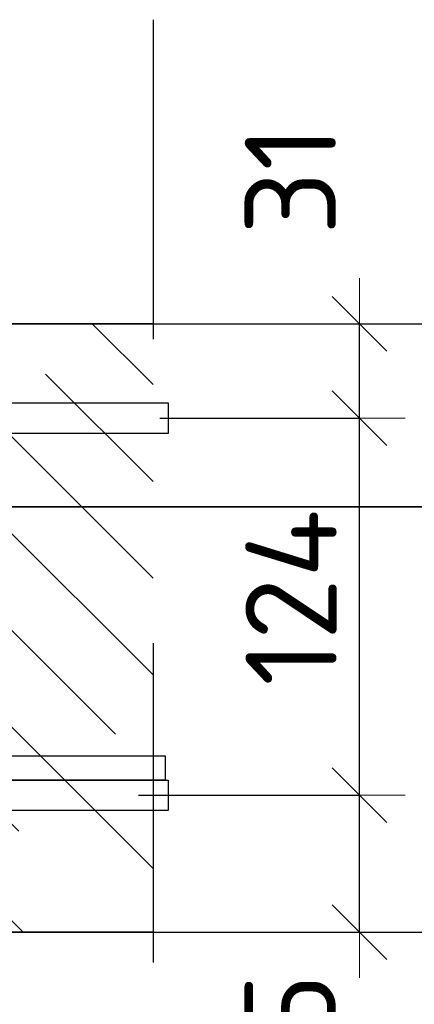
# Model space of a CAD drawing. Header units: metres. Extents: x -38 to 114, y -15 to 21.
# Tile 199 of 244: x 72.712 to 72.842, y 8.308 to 8.632. Entities that reach past the tile are written whole.
import ezdxf

# ---------------------------------------------------------------- set-up
doc = ezdxf.new("R2010")
doc.units = ezdxf.units.M
doc.header["$PDMODE"] = 65
doc.linetypes.add('______4', pattern=[0.135, 0.105, -0.03])
for name, color, linetype, lineweight in [('XR$3$Арм. стержнями верхней зоны', 180, 'Continuous', 35), ('XR$3$Арм. стержнями нижней зоны', 180, 'Continuous', 35), ('XR$3$Размерная линия (1)', 7, 'Continuous', 13), ('XR$3$Размерная линия_ общее', 7, 'Continuous', 13), ('XR$4$Арм. стержнями верхней зоны', 180, 'Continuous', 35), ('XR$4$Арм. стержнями нижней зоны', 180, 'Continuous', 35), ('XR$4$Размерная линия (1)', 7, 'Continuous', 13), ('XR$4$Размерная линия_ общее', 7, 'Continuous', 13), ('XR$6$Арм. стержнями верхней зоны', 180, 'Continuous', 35), ('XR$6$Арм. стержнями нижней зоны', 180, 'Continuous', 35), ('XR$6$Размерная линия (1)', 7, 'Continuous', 13), ('XR$6$Размерная линия_ общее', 7, 'Continuous', 13)]:
    doc.layers.add(name, color=color, linetype=linetype, lineweight=lineweight)
for name, color, linetype, lineweight, true_color in [('XR$3$Арм.стержн. Фиксатор', 7, 'Continuous', 35, 0x501e0f), ('XR$4$Арм.стержн. Фиксатор', 7, 'Continuous', 35, 0x501e0f), ('XR$6$Арм.стержн. Фиксатор', 7, 'Continuous', 35, 0x501e0f)]:
    doc.layers.add(name, color=color, linetype=linetype, lineweight=lineweight, true_color=true_color)
doc.styles.add('ISOCPEUR', font='txt')
doc.dimstyles.new('DIMSTYLE_12', dxfattribs={"dimtxt": 0.03, "dimasz": 0.03, "dimexe": 0, "dimexo": 0, "dimgap": 0.015, "dimtad": 2, "dimdec": 0, "dimlfac": 1000, "dimrnd": 1, "dimzin": 12, "dimdsep": 46, "dimtxsty": 'ISOCPEUR', "dimblk1": 'ALL_ML_STRICH', "dimblk2": 'ALL_ML_STRICH', "dimsah": 1, "dimcen": 0, "dimclrd": 7, "dimclre": 256, "dimclrt": 7, "dimadec": 0, "dimazin": 0, "dimtfac": 1, "dimtdec": 0, "dimtix": 1, "dimtmove": 2, "dimatfit": 3, "dimfxl": 0, "dimtzin": 0, "dimlwd": 0, "dimlwe": -3, "dimarcsym": 0})
doc.dimstyles.new('DIMSTYLE_14', dxfattribs={"dimtxt": 0.03, "dimasz": 0.03, "dimexe": 0, "dimexo": 0, "dimgap": 0.015, "dimtad": 2, "dimdec": 0, "dimlfac": 1000, "dimrnd": 1, "dimzin": 12, "dimdsep": 46, "dimtxsty": 'ISOCPEUR', "dimblk1": 'ALL_ML_STRICH', "dimblk2": 'ALL_ML_STRICH', "dimsah": 1, "dimcen": 0, "dimclrd": 7, "dimclre": 256, "dimclrt": 7, "dimadec": 0, "dimazin": 0, "dimtfac": 1, "dimtdec": 0, "dimtix": 1, "dimtmove": 2, "dimatfit": 3, "dimfxl": 0, "dimtvp": 1.2, "dimtzin": 0, "dimlwd": 0, "dimlwe": -3, "dimarcsym": 0})
doc.dimstyles.new('DIMSTYLE_8', dxfattribs={"dimtxt": 0.033, "dimasz": 0.0375, "dimexe": 0, "dimexo": 0, "dimgap": 0.0165, "dimtad": 2, "dimdec": 0, "dimlfac": 1000, "dimrnd": 1, "dimzin": 12, "dimdsep": 46, "dimtxsty": 'ISOCPEUR', "dimblk1": 'ALL_ML_STRICH', "dimblk2": 'ALL_ML_STRICH', "dimsah": 1, "dimcen": 0, "dimclrd": 7, "dimclre": 256, "dimclrt": 7, "dimadec": 0, "dimazin": 0, "dimtfac": 1, "dimtdec": 0, "dimtix": 1, "dimtmove": 2, "dimatfit": 3, "dimfxl": 0, "dimtzin": 0, "dimlwd": 0, "dimlwe": -3, "dimarcsym": 0})
pattern_1 = [(135, (0, 0), (-0.031819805, -0.031819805), [0.4, -0.05, 0, -0.05]), (135, (-0.01591, -0.01591), (-0.031819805, -0.031819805), [0.8, -0.1, 0.1, -0.1])]

# ---------------------------------------------------------------- blocks, each defined once
blk = doc.blocks.new('ALL_ML_STRICH')
at = {"color": 0, "linetype": 'ByBlock', "lineweight": -2}
for p, q in [((0, -0.5), (0, 0.5)), ((-0.3, -0.3), (0.3, 0.3)), ((-1, 0), (0.5, 0))]:
    blk.add_line(p, q, dxfattribs=at)
blk = doc.blocks.new('*D137')
at = {"layer": 'DEFPOINTS', "color": 7, "linetype": 'Continuous', "lineweight": 13, "transparency": 33554687}
for p in [(72.7273, 8.53188), (72.7273, 8.33188), (72.89884, 8.33188)]:
    blk.add_point(p, dxfattribs=at)
at = {"layer": 'XR$3$Размерная линия_ общее', "color": 253, "linetype": 'Continuous', "lineweight": -2, "true_color": 0xa0a0a0, "transparency": 33554687}
for p, q in [((72.7473, 8.53188), (72.89884, 8.53188)), ((72.7473, 8.33188), (72.89884, 8.33188))]:
    blk.add_line(p, q, dxfattribs=at)
at = {"layer": 'XR$3$Размерная линия_ общее', "color": 7, "linetype": 'Continuous', "lineweight": -2, "transparency": 33554687}
blk.add_line((72.89884, 8.33188), (72.89884, 8.53188), dxfattribs=at)
at = {"layer": 'XR$3$Размерная линия_ общее', "color": 7, "linetype": 'Continuous', "lineweight": 13, "transparency": 33554687, "xscale": 0.0375, "yscale": 0.0375, "zscale": 0.0375}
for p, rotation in [((72.89884, 8.53188), 90), ((72.89884, 8.33188), 270)]:
    blk.add_blockref('ALL_ML_STRICH', p, dxfattribs=dict(at, rotation=rotation))
at = {"layer": 'XR$3$Размерная линия_ общее', "color": 7, "linetype": 'Continuous', "lineweight": 13, "transparency": 33554687, "insert": (72.87484, 8.43353), "char_height": 0.033, "width": 0.099, "attachment_point": 5, "rotation": 90, "style": 'ISOCPEUR'}
blk.add_mtext('\\A1;{200}', dxfattribs=at)
blk = doc.blocks.new('*D198')
at = {"layer": 'DEFPOINTS', "color": 7, "linetype": 'Continuous', "lineweight": 13, "transparency": 33554687}
for p in [(72.73118, 8.37688), (72.74403, 8.33188), (72.82384, 8.33188)]:
    blk.add_point(p, dxfattribs=at)
at = {"layer": 'XR$3$Размерная линия (1)', "color": 9, "linetype": 'Continuous', "lineweight": -2, "true_color": 0xc7c7c7, "transparency": 33554687}
for p, q in [((72.75118, 8.37688), (72.82384, 8.37688)), ((72.76403, 8.33188), (72.82384, 8.33188))]:
    blk.add_line(p, q, dxfattribs=at)
at = {"layer": 'XR$3$Размерная линия (1)', "color": 7, "linetype": 'Continuous', "lineweight": -2, "transparency": 33554687}
blk.add_line((72.82384, 8.33188), (72.82384, 8.37688), dxfattribs=at)
at = {"layer": 'XR$3$Размерная линия (1)', "color": 7, "linetype": 'Continuous', "lineweight": 13, "transparency": 33554687, "xscale": 0.03, "yscale": 0.03, "zscale": 0.03}
for p, rotation in [((72.82384, 8.37688), 90), ((72.82384, 8.33188), 270)]:
    blk.add_blockref('ALL_ML_STRICH', p, dxfattribs=dict(at, rotation=rotation))
at = {"layer": 'XR$3$Размерная линия (1)', "color": 7, "linetype": 'Continuous', "lineweight": 13, "transparency": 33554687, "insert": (72.80098, 8.29614), "char_height": 0.03, "width": 0.06, "attachment_point": 5, "rotation": 90, "style": 'ISOCPEUR'}
blk.add_mtext('\\A1;{45}', dxfattribs=at)
blk = doc.blocks.new('*D199')
at = {"layer": 'DEFPOINTS', "color": 7, "linetype": 'Continuous', "lineweight": 13, "transparency": 33554687}
for p in [(72.73821, 8.50088), (72.73118, 8.37688), (72.82384, 8.37688)]:
    blk.add_point(p, dxfattribs=at)
at = {"layer": 'XR$3$Размерная линия (1)', "color": 9, "linetype": 'Continuous', "lineweight": -2, "true_color": 0xc7c7c7, "transparency": 33554687}
for p, q in [((72.75821, 8.50088), (72.82384, 8.50088)), ((72.75118, 8.37688), (72.82384, 8.37688))]:
    blk.add_line(p, q, dxfattribs=at)
at = {"layer": 'XR$3$Размерная линия (1)', "color": 7, "linetype": 'Continuous', "lineweight": -2, "transparency": 33554687}
blk.add_line((72.82384, 8.37688), (72.82384, 8.50088), dxfattribs=at)
at = {"layer": 'XR$3$Размерная линия (1)', "color": 7, "linetype": 'Continuous', "lineweight": 13, "transparency": 33554687, "xscale": 0.03, "yscale": 0.03, "zscale": 0.03}
for p, rotation in [((72.82384, 8.50088), 90), ((72.82384, 8.37688), 270)]:
    blk.add_blockref('ALL_ML_STRICH', p, dxfattribs=dict(at, rotation=rotation))
at = {"layer": 'XR$3$Размерная линия (1)', "color": 7, "linetype": 'Continuous', "lineweight": 13, "transparency": 33554687, "insert": (72.80134, 8.44188), "char_height": 0.03, "width": 0.09, "attachment_point": 5, "rotation": 90, "style": 'ISOCPEUR'}
blk.add_mtext('\\A1;{124}', dxfattribs=at)
blk = doc.blocks.new('*D200')
at = {"layer": 'DEFPOINTS', "color": 7, "linetype": 'Continuous', "lineweight": 13, "transparency": 33554687}
for p in [(72.72034, 8.53188), (72.73821, 8.50088), (72.82384, 8.50088)]:
    blk.add_point(p, dxfattribs=at)
at = {"layer": 'XR$3$Размерная линия (1)', "color": 9, "linetype": 'Continuous', "lineweight": -2, "true_color": 0xc7c7c7, "transparency": 33554687}
for p, q in [((72.74034, 8.53188), (72.82384, 8.53188)), ((72.75821, 8.50088), (72.82384, 8.50088))]:
    blk.add_line(p, q, dxfattribs=at)
at = {"layer": 'XR$3$Размерная линия (1)', "color": 7, "linetype": 'Continuous', "lineweight": -2, "transparency": 33554687}
blk.add_line((72.82384, 8.50088), (72.82384, 8.53188), dxfattribs=at)
at = {"layer": 'XR$3$Размерная линия (1)', "color": 7, "linetype": 'Continuous', "lineweight": 13, "transparency": 33554687, "xscale": 0.03, "yscale": 0.03, "zscale": 0.03}
for p, rotation in [((72.82384, 8.53188), 90), ((72.82384, 8.50088), 270)]:
    blk.add_blockref('ALL_ML_STRICH', p, dxfattribs=dict(at, rotation=rotation))
at = {"layer": 'XR$3$Размерная линия (1)', "color": 7, "linetype": 'Continuous', "lineweight": 13, "transparency": 33554687, "insert": (72.8011, 8.57917), "char_height": 0.03, "width": 0.06, "attachment_point": 5, "rotation": 90, "style": 'ISOCPEUR'}
blk.add_mtext('\\A1;{31}', dxfattribs=at)
blk = doc.blocks.new('*D356')
at = {"layer": 'DEFPOINTS', "color": 7, "linetype": 'Continuous', "lineweight": 13, "transparency": 33554687}
for p in [(72.7273, 8.53188), (72.7273, 8.33188), (72.89884, 8.33188)]:
    blk.add_point(p, dxfattribs=at)
at = {"layer": 'XR$4$Размерная линия_ общее', "color": 253, "linetype": 'Continuous', "lineweight": -2, "true_color": 0xa0a0a0, "transparency": 33554687}
for p, q in [((72.7473, 8.53188), (72.89884, 8.53188)), ((72.7473, 8.33188), (72.89884, 8.33188))]:
    blk.add_line(p, q, dxfattribs=at)
at = {"layer": 'XR$4$Размерная линия_ общее', "color": 7, "linetype": 'Continuous', "lineweight": -2, "transparency": 33554687}
blk.add_line((72.89884, 8.33188), (72.89884, 8.53188), dxfattribs=at)
at = {"layer": 'XR$4$Размерная линия_ общее', "color": 7, "linetype": 'Continuous', "lineweight": 13, "transparency": 33554687, "xscale": 0.0375, "yscale": 0.0375, "zscale": 0.0375}
for p, rotation in [((72.89884, 8.53188), 90), ((72.89884, 8.33188), 270)]:
    blk.add_blockref('ALL_ML_STRICH', p, dxfattribs=dict(at, rotation=rotation))
at = {"layer": 'XR$4$Размерная линия_ общее', "color": 7, "linetype": 'Continuous', "lineweight": 13, "transparency": 33554687, "insert": (72.87484, 8.43353), "char_height": 0.033, "width": 0.099, "attachment_point": 5, "rotation": 90, "style": 'ISOCPEUR'}
blk.add_mtext('\\A1;{200}', dxfattribs=at)
blk = doc.blocks.new('*D378')
at = {"layer": 'DEFPOINTS', "color": 7, "linetype": 'Continuous', "lineweight": 13, "transparency": 33554687}
for p in [(72.73118, 8.37688), (72.74403, 8.33188), (72.82384, 8.33188)]:
    blk.add_point(p, dxfattribs=at)
at = {"layer": 'XR$4$Размерная линия (1)', "color": 9, "linetype": 'Continuous', "lineweight": -2, "true_color": 0xc7c7c7, "transparency": 33554687}
for p, q in [((72.75118, 8.37688), (72.82384, 8.37688)), ((72.76403, 8.33188), (72.82384, 8.33188))]:
    blk.add_line(p, q, dxfattribs=at)
at = {"layer": 'XR$4$Размерная линия (1)', "color": 7, "linetype": 'Continuous', "lineweight": -2, "transparency": 33554687}
blk.add_line((72.82384, 8.33188), (72.82384, 8.37688), dxfattribs=at)
at = {"layer": 'XR$4$Размерная линия (1)', "color": 7, "linetype": 'Continuous', "lineweight": 13, "transparency": 33554687, "xscale": 0.03, "yscale": 0.03, "zscale": 0.03}
for p, rotation in [((72.82384, 8.37688), 90), ((72.82384, 8.33188), 270)]:
    blk.add_blockref('ALL_ML_STRICH', p, dxfattribs=dict(at, rotation=rotation))
at = {"layer": 'XR$4$Размерная линия (1)', "color": 7, "linetype": 'Continuous', "lineweight": 13, "transparency": 33554687, "insert": (72.80098, 8.29614), "char_height": 0.03, "width": 0.06, "attachment_point": 5, "rotation": 90, "style": 'ISOCPEUR'}
blk.add_mtext('\\A1;{45}', dxfattribs=at)
blk = doc.blocks.new('*D379')
at = {"layer": 'DEFPOINTS', "color": 7, "linetype": 'Continuous', "lineweight": 13, "transparency": 33554687}
for p in [(72.73821, 8.50088), (72.73118, 8.37688), (72.82384, 8.37688)]:
    blk.add_point(p, dxfattribs=at)
at = {"layer": 'XR$4$Размерная линия (1)', "color": 9, "linetype": 'Continuous', "lineweight": -2, "true_color": 0xc7c7c7, "transparency": 33554687}
for p, q in [((72.75821, 8.50088), (72.82384, 8.50088)), ((72.75118, 8.37688), (72.82384, 8.37688))]:
    blk.add_line(p, q, dxfattribs=at)
at = {"layer": 'XR$4$Размерная линия (1)', "color": 7, "linetype": 'Continuous', "lineweight": -2, "transparency": 33554687}
blk.add_line((72.82384, 8.37688), (72.82384, 8.50088), dxfattribs=at)
at = {"layer": 'XR$4$Размерная линия (1)', "color": 7, "linetype": 'Continuous', "lineweight": 13, "transparency": 33554687, "xscale": 0.03, "yscale": 0.03, "zscale": 0.03}
for p, rotation in [((72.82384, 8.50088), 90), ((72.82384, 8.37688), 270)]:
    blk.add_blockref('ALL_ML_STRICH', p, dxfattribs=dict(at, rotation=rotation))
at = {"layer": 'XR$4$Размерная линия (1)', "color": 7, "linetype": 'Continuous', "lineweight": 13, "transparency": 33554687, "insert": (72.80134, 8.44188), "char_height": 0.03, "width": 0.09, "attachment_point": 5, "rotation": 90, "style": 'ISOCPEUR'}
blk.add_mtext('\\A1;{124}', dxfattribs=at)
blk = doc.blocks.new('*D380')
at = {"layer": 'DEFPOINTS', "color": 7, "linetype": 'Continuous', "lineweight": 13, "transparency": 33554687}
for p in [(72.72034, 8.53188), (72.73821, 8.50088), (72.82384, 8.50088)]:
    blk.add_point(p, dxfattribs=at)
at = {"layer": 'XR$4$Размерная линия (1)', "color": 9, "linetype": 'Continuous', "lineweight": -2, "true_color": 0xc7c7c7, "transparency": 33554687}
for p, q in [((72.74034, 8.53188), (72.82384, 8.53188)), ((72.75821, 8.50088), (72.82384, 8.50088))]:
    blk.add_line(p, q, dxfattribs=at)
at = {"layer": 'XR$4$Размерная линия (1)', "color": 7, "linetype": 'Continuous', "lineweight": -2, "transparency": 33554687}
blk.add_line((72.82384, 8.50088), (72.82384, 8.53188), dxfattribs=at)
at = {"layer": 'XR$4$Размерная линия (1)', "color": 7, "linetype": 'Continuous', "lineweight": 13, "transparency": 33554687, "xscale": 0.03, "yscale": 0.03, "zscale": 0.03}
for p, rotation in [((72.82384, 8.53188), 90), ((72.82384, 8.50088), 270)]:
    blk.add_blockref('ALL_ML_STRICH', p, dxfattribs=dict(at, rotation=rotation))
at = {"layer": 'XR$4$Размерная линия (1)', "color": 7, "linetype": 'Continuous', "lineweight": 13, "transparency": 33554687, "insert": (72.8011, 8.57917), "char_height": 0.03, "width": 0.06, "attachment_point": 5, "rotation": 90, "style": 'ISOCPEUR'}
blk.add_mtext('\\A1;{31}', dxfattribs=at)
blk = doc.blocks.new('*D819')
at = {"layer": 'DEFPOINTS', "color": 7, "linetype": 'Continuous', "lineweight": 13, "transparency": 33554687}
for p in [(72.7273, 8.53188), (72.7273, 8.33188), (72.89884, 8.33188)]:
    blk.add_point(p, dxfattribs=at)
at = {"layer": 'XR$6$Размерная линия_ общее', "color": 253, "linetype": 'Continuous', "lineweight": -2, "true_color": 0xa0a0a0, "transparency": 33554687}
for p, q in [((72.7473, 8.53188), (72.89884, 8.53188)), ((72.7473, 8.33188), (72.89884, 8.33188))]:
    blk.add_line(p, q, dxfattribs=at)
at = {"layer": 'XR$6$Размерная линия_ общее', "color": 7, "linetype": 'Continuous', "lineweight": -2, "transparency": 33554687}
blk.add_line((72.89884, 8.33188), (72.89884, 8.53188), dxfattribs=at)
at = {"layer": 'XR$6$Размерная линия_ общее', "color": 7, "linetype": 'Continuous', "lineweight": 13, "transparency": 33554687, "xscale": 0.0375, "yscale": 0.0375, "zscale": 0.0375}
for p, rotation in [((72.89884, 8.53188), 90), ((72.89884, 8.33188), 270)]:
    blk.add_blockref('ALL_ML_STRICH', p, dxfattribs=dict(at, rotation=rotation))
at = {"layer": 'XR$6$Размерная линия_ общее', "color": 7, "linetype": 'Continuous', "lineweight": 13, "transparency": 33554687, "insert": (72.87484, 8.43353), "char_height": 0.033, "width": 0.099, "attachment_point": 5, "rotation": 90, "style": 'ISOCPEUR'}
blk.add_mtext('\\A1;{200}', dxfattribs=at)
blk = doc.blocks.new('*D879')
at = {"layer": 'DEFPOINTS', "color": 7, "linetype": 'Continuous', "lineweight": 13, "transparency": 33554687}
for p in [(72.73118, 8.37688), (72.74403, 8.33188), (72.82384, 8.33188)]:
    blk.add_point(p, dxfattribs=at)
at = {"layer": 'XR$6$Размерная линия (1)', "color": 9, "linetype": 'Continuous', "lineweight": -2, "true_color": 0xc7c7c7, "transparency": 33554687}
for p, q in [((72.75118, 8.37688), (72.82384, 8.37688)), ((72.76403, 8.33188), (72.82384, 8.33188))]:
    blk.add_line(p, q, dxfattribs=at)
at = {"layer": 'XR$6$Размерная линия (1)', "color": 7, "linetype": 'Continuous', "lineweight": -2, "transparency": 33554687}
blk.add_line((72.82384, 8.33188), (72.82384, 8.37688), dxfattribs=at)
at = {"layer": 'XR$6$Размерная линия (1)', "color": 7, "linetype": 'Continuous', "lineweight": 13, "transparency": 33554687, "xscale": 0.03, "yscale": 0.03, "zscale": 0.03}
for p, rotation in [((72.82384, 8.37688), 90), ((72.82384, 8.33188), 270)]:
    blk.add_blockref('ALL_ML_STRICH', p, dxfattribs=dict(at, rotation=rotation))
at = {"layer": 'XR$6$Размерная линия (1)', "color": 7, "linetype": 'Continuous', "lineweight": 13, "transparency": 33554687, "insert": (72.80098, 8.29614), "char_height": 0.03, "width": 0.06, "attachment_point": 5, "rotation": 90, "style": 'ISOCPEUR'}
blk.add_mtext('\\A1;{45}', dxfattribs=at)
blk = doc.blocks.new('*D880')
at = {"layer": 'DEFPOINTS', "color": 7, "linetype": 'Continuous', "lineweight": 13, "transparency": 33554687}
for p in [(72.73821, 8.50088), (72.73118, 8.37688), (72.82384, 8.37688)]:
    blk.add_point(p, dxfattribs=at)
at = {"layer": 'XR$6$Размерная линия (1)', "color": 9, "linetype": 'Continuous', "lineweight": -2, "true_color": 0xc7c7c7, "transparency": 33554687}
for p, q in [((72.75821, 8.50088), (72.82384, 8.50088)), ((72.75118, 8.37688), (72.82384, 8.37688))]:
    blk.add_line(p, q, dxfattribs=at)
at = {"layer": 'XR$6$Размерная линия (1)', "color": 7, "linetype": 'Continuous', "lineweight": -2, "transparency": 33554687}
blk.add_line((72.82384, 8.37688), (72.82384, 8.50088), dxfattribs=at)
at = {"layer": 'XR$6$Размерная линия (1)', "color": 7, "linetype": 'Continuous', "lineweight": 13, "transparency": 33554687, "xscale": 0.03, "yscale": 0.03, "zscale": 0.03}
for p, rotation in [((72.82384, 8.50088), 90), ((72.82384, 8.37688), 270)]:
    blk.add_blockref('ALL_ML_STRICH', p, dxfattribs=dict(at, rotation=rotation))
at = {"layer": 'XR$6$Размерная линия (1)', "color": 7, "linetype": 'Continuous', "lineweight": 13, "transparency": 33554687, "insert": (72.80134, 8.44188), "char_height": 0.03, "width": 0.09, "attachment_point": 5, "rotation": 90, "style": 'ISOCPEUR'}
blk.add_mtext('\\A1;{124}', dxfattribs=at)
blk = doc.blocks.new('*D881')
at = {"layer": 'DEFPOINTS', "color": 7, "linetype": 'Continuous', "lineweight": 13, "transparency": 33554687}
for p in [(72.72034, 8.53188), (72.73821, 8.50088), (72.82384, 8.50088)]:
    blk.add_point(p, dxfattribs=at)
at = {"layer": 'XR$6$Размерная линия (1)', "color": 9, "linetype": 'Continuous', "lineweight": -2, "true_color": 0xc7c7c7, "transparency": 33554687}
for p, q in [((72.74034, 8.53188), (72.82384, 8.53188)), ((72.75821, 8.50088), (72.82384, 8.50088))]:
    blk.add_line(p, q, dxfattribs=at)
at = {"layer": 'XR$6$Размерная линия (1)', "color": 7, "linetype": 'Continuous', "lineweight": -2, "transparency": 33554687}
blk.add_line((72.82384, 8.50088), (72.82384, 8.53188), dxfattribs=at)
at = {"layer": 'XR$6$Размерная линия (1)', "color": 7, "linetype": 'Continuous', "lineweight": 13, "transparency": 33554687, "xscale": 0.03, "yscale": 0.03, "zscale": 0.03}
for p, rotation in [((72.82384, 8.53188), 90), ((72.82384, 8.50088), 270)]:
    blk.add_blockref('ALL_ML_STRICH', p, dxfattribs=dict(at, rotation=rotation))
at = {"layer": 'XR$6$Размерная линия (1)', "color": 7, "linetype": 'Continuous', "lineweight": 13, "transparency": 33554687, "insert": (72.8011, 8.57917), "char_height": 0.03, "width": 0.06, "attachment_point": 5, "rotation": 90, "style": 'ISOCPEUR'}
blk.add_mtext('\\A1;{31}', dxfattribs=at)

msp = doc.modelspace()

# ---------------------------------------------------------------- hatches: boundary and pattern name
at = {"linetype": 'Continuous', "lineweight": 13, "transparency": 33554687}
h = msp.add_hatch(dxfattribs=at)
h.set_pattern_fill('__________540', scale=0.015, style=0, pattern_type=2)
h.set_pattern_definition(pattern_1)
h.paths.add_polyline_path([(72.1675, 8.53188), (72.1675, 8.33188), (72.75595, 8.33188), (72.75595, 8.53188)], flags=0)
h = msp.add_hatch(dxfattribs=at)
h.set_pattern_fill('__________540', scale=0.015, style=0, pattern_type=2)
h.set_pattern_definition(pattern_1)
h.paths.add_polyline_path([(72.1675, 8.53188), (72.1675, 8.33188), (72.75595, 8.33188), (72.75595, 8.53188)], flags=0)
h = msp.add_hatch(dxfattribs=at)
h.set_pattern_fill('__________540', scale=0.015, style=0, pattern_type=2)
h.set_pattern_definition(pattern_1)
h.paths.add_polyline_path([(72.1675, 8.53188), (72.1675, 8.33188), (72.75595, 8.33188), (72.75595, 8.53188)], flags=0)

# ---------------------------------------------------------------- linework, layer by layer
at = {"color": 7, "linetype": '______4', "lineweight": 25, "transparency": 33554687}
msp.add_line((72.75595, 8.63188), (72.75595, 8.23188), dxfattribs=at)
msp.add_line((72.75595, 8.63188), (72.75595, 8.23188), dxfattribs=at)
msp.add_line((72.75595, 8.63188), (72.75595, 8.23188), dxfattribs=at)
at = {"color": 7, "linetype": 'Continuous', "lineweight": 35, "transparency": 33554687}
for p, q in [((72.75595, 8.53188), (72.1675, 8.53188)), ((72.75595, 8.53188), (72.1675, 8.53188)), ((72.75595, 8.53188), (72.1675, 8.53188)), ((67.91979, 8.47171), (86.41979, 8.47171)), ((72.1675, 8.33188), (72.75595, 8.33188)), ((72.1675, 8.33188), (72.75595, 8.33188)), ((72.1675, 8.33188), (72.75595, 8.33188))]:
    msp.add_line(p, q, dxfattribs=at)
at = {"color": 7, "linetype": 'Continuous', "lineweight": 13, "transparency": 33554687}
msp.add_line((86.41979, 8.47171), (67.91979, 8.47171), dxfattribs=at)
at = {"layer": 'XR$3$Арм. стержнями верхней зоны', "color": 4, "linetype": 'Continuous', "lineweight": 25, "transparency": 33554687}
for points in [[(72.76095, 8.49588), (72.1875, 8.49588), (72.1875, 8.50588), (72.76095, 8.50588), (72.76095, 8.49588)], [(72.76095, 8.49588), (72.44251, 8.49588), (72.44251, 8.50588), (72.76095, 8.50588), (72.76095, 8.49588)]]:
    msp.add_lwpolyline(points, dxfattribs=at)
at = {"layer": 'XR$3$Арм. стержнями нижней зоны', "color": 4, "linetype": 'Continuous', "lineweight": 25, "transparency": 33554687}
for points in [[(72.76095, 8.37188), (72.1875, 8.37188), (72.1875, 8.38188), (72.76095, 8.38188), (72.76095, 8.37188)], [(72.76095, 8.37188), (72.44251, 8.37188), (72.44251, 8.38188), (72.76095, 8.38188), (72.76095, 8.37188)]]:
    msp.add_lwpolyline(points, dxfattribs=at)
at = {"layer": 'XR$3$Арм.стержн. Фиксатор', "color": 40, "linetype": 'Continuous', "lineweight": 25, "transparency": 33554687}
msp.add_lwpolyline([(72.75995, 8.38188), (72.60675, 8.38188), (72.60675, 8.38988), (72.75995, 8.38988), (72.75995, 8.38188)], dxfattribs=at)
at = {"layer": 'XR$4$Арм. стержнями верхней зоны', "color": 4, "linetype": 'Continuous', "lineweight": 25, "transparency": 33554687}
for points in [[(72.76095, 8.49588), (72.1875, 8.49588), (72.1875, 8.50588), (72.76095, 8.50588), (72.76095, 8.49588)], [(72.76095, 8.49588), (72.44251, 8.49588), (72.44251, 8.50588), (72.76095, 8.50588), (72.76095, 8.49588)]]:
    msp.add_lwpolyline(points, dxfattribs=at)
at = {"layer": 'XR$4$Арм. стержнями нижней зоны', "color": 4, "linetype": 'Continuous', "lineweight": 25, "transparency": 33554687}
for points in [[(72.76095, 8.37188), (72.1875, 8.37188), (72.1875, 8.38188), (72.76095, 8.38188), (72.76095, 8.37188)], [(72.76095, 8.37188), (72.44251, 8.37188), (72.44251, 8.38188), (72.76095, 8.38188), (72.76095, 8.37188)]]:
    msp.add_lwpolyline(points, dxfattribs=at)
at = {"layer": 'XR$4$Арм.стержн. Фиксатор', "color": 40, "linetype": 'Continuous', "lineweight": 25, "transparency": 33554687}
msp.add_lwpolyline([(72.75995, 8.38188), (72.60675, 8.38188), (72.60675, 8.38988), (72.75995, 8.38988), (72.75995, 8.38188)], dxfattribs=at)
at = {"layer": 'XR$6$Арм. стержнями верхней зоны', "color": 4, "linetype": 'Continuous', "lineweight": 25, "transparency": 33554687}
for points in [[(72.76095, 8.49588), (72.1875, 8.49588), (72.1875, 8.50588), (72.76095, 8.50588), (72.76095, 8.49588)], [(72.76095, 8.49588), (72.44251, 8.49588), (72.44251, 8.50588), (72.76095, 8.50588), (72.76095, 8.49588)]]:
    msp.add_lwpolyline(points, dxfattribs=at)
at = {"layer": 'XR$6$Арм. стержнями нижней зоны', "color": 4, "linetype": 'Continuous', "lineweight": 25, "transparency": 33554687}
for points in [[(72.76095, 8.37188), (72.1875, 8.37188), (72.1875, 8.38188), (72.76095, 8.38188), (72.76095, 8.37188)], [(72.76095, 8.37188), (72.44251, 8.37188), (72.44251, 8.38188), (72.76095, 8.38188), (72.76095, 8.37188)]]:
    msp.add_lwpolyline(points, dxfattribs=at)
at = {"layer": 'XR$6$Арм.стержн. Фиксатор', "color": 40, "linetype": 'Continuous', "lineweight": 25, "transparency": 33554687}
msp.add_lwpolyline([(72.75995, 8.38188), (72.60675, 8.38188), (72.60675, 8.38988), (72.75995, 8.38988), (72.75995, 8.38188)], dxfattribs=at)

# ---------------------------------------------------------------- dimensions: what is measured, and where the dimension line sits
at = {"layer": 'XR$3$Размерная линия (1)', "color": 7, "linetype": 'Continuous', "lineweight": 13, "transparency": 33554687}
for base, p1, p2, dimstyle, picture, middle in [((72.82384, 8.53188), (72.75821, 8.50088), (72.74034, 8.53188), 'DIMSTYLE_14', '*D200', (72.8011, 8.57917)), ((72.82384, 8.50088), (72.75118, 8.37688), (72.75821, 8.50088), 'DIMSTYLE_12', '*D199', (72.80134, 8.44188)), ((72.82384, 8.37688), (72.76403, 8.33188), (72.75118, 8.37688), 'DIMSTYLE_14', '*D198', (72.80098, 8.29614))]:
    dim = msp.add_linear_dim(base=base, p1=p1, p2=p2, angle=90, dimstyle=dimstyle, override={"dimpost": '<>', "dimclrd": 7, "dimclre": 9, "dimclrt": 7, "dimlwd": 0, "dimlwe": 65533}, dxfattribs=at)
    dim.commit()
    dim.dimension.update_dxf_attribs({"geometry": picture, "text_midpoint": middle, "dimtype": 160})
at = {"layer": 'XR$3$Размерная линия_ общее', "color": 7, "linetype": 'Continuous', "lineweight": 13, "transparency": 33554687}
dim = msp.add_linear_dim(base=(72.89884, 8.53188), p1=(72.7473, 8.33188), p2=(72.7473, 8.53188), angle=90, dimstyle='DIMSTYLE_8', override={"dimpost": '<>', "dimclrd": 7, "dimclre": 253, "dimclrt": 7, "dimlwd": 0, "dimlwe": 65533}, dxfattribs=at)
dim.commit()
dim.dimension.update_dxf_attribs({"geometry": '*D137', "text_midpoint": (72.87484, 8.43353), "dimtype": 160})
at = {"layer": 'XR$4$Размерная линия (1)', "color": 7, "linetype": 'Continuous', "lineweight": 13, "transparency": 33554687}
for base, p1, p2, dimstyle, picture, middle in [((72.82384, 8.53188), (72.75821, 8.50088), (72.74034, 8.53188), 'DIMSTYLE_14', '*D380', (72.8011, 8.57917)), ((72.82384, 8.50088), (72.75118, 8.37688), (72.75821, 8.50088), 'DIMSTYLE_12', '*D379', (72.80134, 8.44188)), ((72.82384, 8.37688), (72.76403, 8.33188), (72.75118, 8.37688), 'DIMSTYLE_14', '*D378', (72.80098, 8.29614))]:
    dim = msp.add_linear_dim(base=base, p1=p1, p2=p2, angle=90, dimstyle=dimstyle, override={"dimpost": '<>', "dimclrd": 7, "dimclre": 9, "dimclrt": 7, "dimlwd": 0, "dimlwe": 65533}, dxfattribs=at)
    dim.commit()
    dim.dimension.update_dxf_attribs({"geometry": picture, "text_midpoint": middle, "dimtype": 160})
at = {"layer": 'XR$4$Размерная линия_ общее', "color": 7, "linetype": 'Continuous', "lineweight": 13, "transparency": 33554687}
dim = msp.add_linear_dim(base=(72.89884, 8.53188), p1=(72.7473, 8.33188), p2=(72.7473, 8.53188), angle=90, dimstyle='DIMSTYLE_8', override={"dimpost": '<>', "dimclrd": 7, "dimclre": 253, "dimclrt": 7, "dimlwd": 0, "dimlwe": 65533}, dxfattribs=at)
dim.commit()
dim.dimension.update_dxf_attribs({"geometry": '*D356', "text_midpoint": (72.87484, 8.43353), "dimtype": 160})
at = {"layer": 'XR$6$Размерная линия (1)', "color": 7, "linetype": 'Continuous', "lineweight": 13, "transparency": 33554687}
for base, p1, p2, dimstyle, picture, middle in [((72.82384, 8.53188), (72.75821, 8.50088), (72.74034, 8.53188), 'DIMSTYLE_14', '*D881', (72.8011, 8.57917)), ((72.82384, 8.50088), (72.75118, 8.37688), (72.75821, 8.50088), 'DIMSTYLE_12', '*D880', (72.80134, 8.44188)), ((72.82384, 8.37688), (72.76403, 8.33188), (72.75118, 8.37688), 'DIMSTYLE_14', '*D879', (72.80098, 8.29614))]:
    dim = msp.add_linear_dim(base=base, p1=p1, p2=p2, angle=90, dimstyle=dimstyle, override={"dimpost": '<>', "dimclrd": 7, "dimclre": 9, "dimclrt": 7, "dimlwd": 0, "dimlwe": 65533}, dxfattribs=at)
    dim.commit()
    dim.dimension.update_dxf_attribs({"geometry": picture, "text_midpoint": middle, "dimtype": 160})
at = {"layer": 'XR$6$Размерная линия_ общее', "color": 7, "linetype": 'Continuous', "lineweight": 13, "transparency": 33554687}
dim = msp.add_linear_dim(base=(72.89884, 8.53188), p1=(72.7473, 8.33188), p2=(72.7473, 8.53188), angle=90, dimstyle='DIMSTYLE_8', override={"dimpost": '<>', "dimclrd": 7, "dimclre": 253, "dimclrt": 7, "dimlwd": 0, "dimlwe": 65533}, dxfattribs=at)
dim.commit()
dim.dimension.update_dxf_attribs({"geometry": '*D819', "text_midpoint": (72.87484, 8.43353), "dimtype": 160})

doc.saveas('drawing.dxf')
